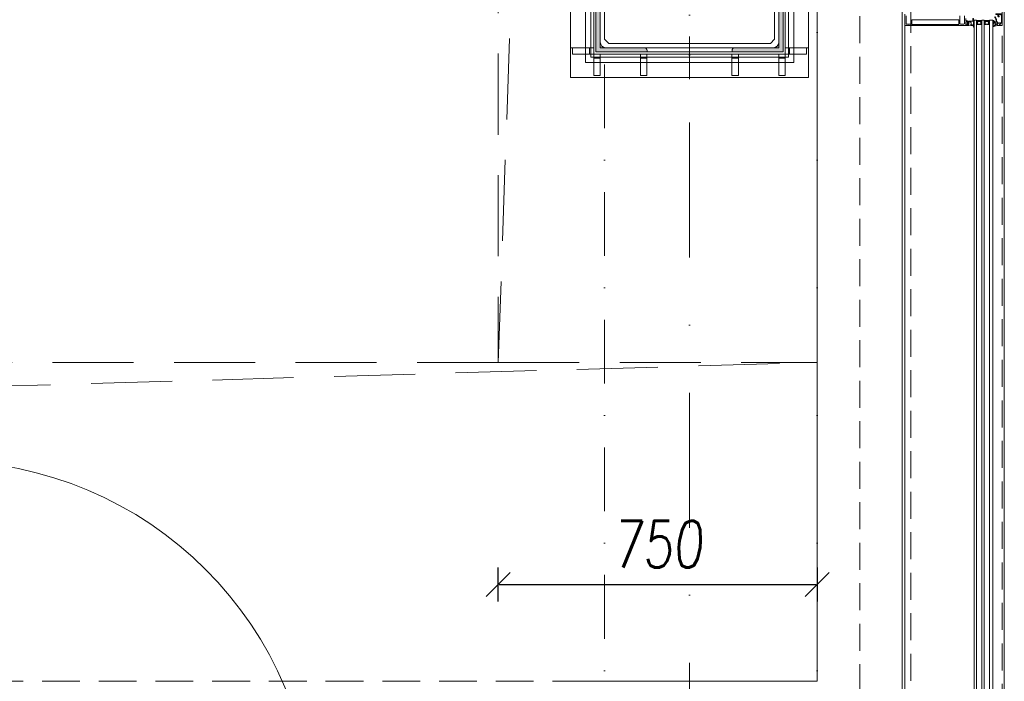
# Model space of a CAD drawing. Header units: millimetres. Extents: x 144573 to 336993, y 74252 to 247042.
# Tile 249 of 256: x 170986 to 173301, y 175055 to 176611. Entities that reach past the tile are written whole.
import ezdxf

# ---------------------------------------------------------------- set-up
doc = ezdxf.new("R2010")
doc.units = ezdxf.units.MM
for name, pattern in [('CK_Čerchovaná 50', [6, 3, -1.5, 0, -1.5]), ('DASHDOTX2', [2, 1, -0.5, 0, -0.5]), ('ČERCHOVANÁ', [25.4, 12.7, -6.35, 0, -6.35]), ('ČÁRKOVANÁ', [19.05, 12.7, -6.35])]:
    doc.linetypes.add(name, pattern=pattern)
doc.layers.get('Defpoints').update_dxf_attribs({"color": 255, "lineweight": 0})
for name, color, linetype, lineweight in [('FASÁDA DETAILNÍ', 255, 'Continuous', 0), ('HU-obrys', 255, 'Continuous', 0), ('HU-ocel pohled', 255, 'Continuous', 0), ('HU-ocel rez', 255, 'Continuous', 0), ('HU-osy', 255, 'DASHDOTX2', 0), ('HU-slaba odstin sedi 254', 255, 'Continuous', 0), ('KOTY 50', 255, 'Continuous', 0), ('NOVA', 255, 'Continuous', 0), ('NOVÁ TLUSTÁ', 255, 'Continuous', 0), ('OSY', 255, 'Continuous', 0), ('TENKA', 255, 'Continuous', 0)]:
    doc.layers.add(name, color=color, linetype=linetype, lineweight=lineweight)
doc.layers.get('KOTY 50').off()
doc.styles.add('CS-ROMANS', font='romans.shx', dxfattribs={"width": 0.75, "oblique": 5})
doc.dimstyles.new('A_KÓTA_50', dxfattribs={"dimtxt": 110, "dimasz": 2, "dimexe": 100, "dimexo": 1500, "dimgap": 40, "dimtad": 1, "dimrnd": 1, "dimdsep": 46, "dimtxsty": 'CS-ROMANS', "dimblk": 'KOT_CARA20', "dimcen": 45, "dimse1": 1, "dimse2": 1, "dimclrd": 256, "dimclre": 256, "dimclrt": 256, "dimadec": 0, "dimazin": 0, "dimtfac": 1, "dimtix": 1, "dimtmove": 2, "dimatfit": 3, "dimldrblk": 'OBLIQUE', "dimfxl": 0, "dimtolj": 1, "dimarcsym": 0})

# ---------------------------------------------------------------- blocks, each defined once
blk = doc.blocks.new('KOT_CARA20')
for p, q in [((0, 20), (0, -20)), ((0, 0), (14.1, 14.1)), ((0, 0), (-14.1, -14.1))]:
    blk.add_line(p, q)
blk = doc.blocks.new('*D1185')
at = {"lineweight": -2, "transparency": 16777216}
blk.add_line((172113.5, 175282.7), (172859.5, 175282.7), dxfattribs=at)
at = {"layer": 'Defpoints', "color": 0, "transparency": 16777216}
for p in [(172111.5, 175530.4), (172861.5, 175543.2), (172861.5, 175282.7)]:
    blk.add_point(p, dxfattribs=at)
at = {"lineweight": -2, "transparency": 16777216, "xscale": 2, "yscale": 2, "zscale": 2, "rotation": 180}
blk.add_blockref('KOT_CARA20', (172111.5, 175282.7), dxfattribs=at)
at = {"lineweight": -2, "transparency": 16777216, "xscale": 2, "yscale": 2, "zscale": 2}
blk.add_blockref('KOT_CARA20', (172861.5, 175282.7), dxfattribs=at)
at = {"transparency": 16777216, "insert": (172486.5, 175377.7), "char_height": 110, "attachment_point": 5, "style": 'CS-ROMANS'}
blk.add_mtext('\\A1;750', dxfattribs=at)
blk = doc.blocks.new('_OBLIQUE')
at = {"color": 0, "linetype": 'ByBlock', "ltscale": 15}
blk.add_line((-0.5, -0.5), (0.5, 0.5), dxfattribs=at)
blk = doc.blocks.new('A$C657B7939')
at = {"layer": 'HU-slaba odstin sedi 254'}
h = blk.add_hatch(color=256, dxfattribs=at)
h.dxf.hatch_style = 1
h.paths.add_polyline_path([(0.01, 0.1135, 0.414214), (0.0035, 0.12), (0, 0.12), (0, 0), (0.12, 0), (0.12, 0.0035, 0.414214), (0.1135, 0.01), (0.023, 0.01, -0.414214), (0.01, 0.023)])
for p, q in [((0, 0.12), (0.0035, 0.12)), ((0, 0), (0, 0.12)), ((0.01, 0.1135), (0.01, 0.023)), ((0.023, 0.01), (0.1135, 0.01)), ((0.12, 0.0035), (0.12, 0)), ((0.12, 0), (0, 0))]:
    blk.add_line(p, q)
for centre, radius, start, end in [((0.0035, 0.1135), 0.0065, 0, 90), ((0.023, 0.023), 0.013, 180, 270), ((0.1135, 0.0035), 0.0065, 0, 90)]:
    blk.add_arc(centre, radius, start, end)
blk = doc.blocks.new('ztužení sloupů 2')
at = {"layer": 'HU-obrys', "ltscale": 100}
blk.add_lwpolyline([(141108.3, 177277.9), (141108.3, 176697.9), (141118.3, 176687.9), (141498.3, 176687.9), (141508.3, 176697.9), (141508.3, 177277.9), (141498.3, 177287.9), (141118.3, 177287.9)], close=True, dxfattribs=at)
at = {"layer": 'HU-ocel pohled'}
for p, q in [((141083.3, 177362.9), (141083.3, 177312.9)), ((141098.3, 177362.9), (141083.3, 177362.9)), ((141098.3, 177362.9), (141098.3, 177312.9)), ((141193, 177362.9), (141193, 177312.9)), ((141193, 177362.9), (141208, 177362.9)), ((141208, 177362.9), (141208, 177312.9)), ((141408, 177362.9), (141408, 177312.9)), ((141423, 177362.9), (141408, 177362.9)), ((141423, 177362.9), (141423, 177312.9)), ((141518.3, 177362.9), (141518.3, 177312.9)), ((141533.3, 177362.9), (141518.3, 177362.9)), ((141533.3, 177362.9), (141533.3, 177312.9)), ((141033.3, 177312.9), (141083.3, 177312.9)), ((141033.3, 177297.9), (141033.3, 177312.9)), ((141073.3, 177297.9), (141073.3, 177312.9)), ((141098.3, 177322.9), (141083.3, 177322.9)), ((141193, 177322.9), (141208, 177322.9)), ((141423, 177322.9), (141408, 177322.9)), ((141533.3, 177322.9), (141518.3, 177322.9)), ((141583.3, 177312.9), (141533.3, 177312.9)), ((141543.3, 177297.9), (141543.3, 177312.9)), ((141583.3, 177297.9), (141583.3, 177312.9)), ((141028, 177297.9), (141083.3, 177297.9)), ((141588, 177297.9), (141533.3, 177297.9)), ((141033.3, 177202.5), (141083.3, 177202.5)), ((141033.3, 177187.5), (141033.3, 177202.5)), ((141073.3, 177187.5), (141073.3, 177202.5)), ((141583.3, 177202.9), (141533.3, 177202.9)), ((141543.3, 177187.9), (141543.3, 177202.9)), ((141583.3, 177187.9), (141583.3, 177202.9)), ((141033.3, 177187.5), (141083.3, 177187.5)), ((141583.3, 177187.9), (141533.3, 177187.9)), ((141033.3, 176995.4), (141083.3, 176995.4)), ((141033.3, 176980.4), (141033.3, 176995.4)), ((141073.3, 176980.4), (141073.3, 176995.4)), ((141583.3, 176995.4), (141533.3, 176995.4)), ((141543.3, 176980.4), (141543.3, 176995.4)), ((141583.3, 176980.4), (141583.3, 176995.4)), ((141033.3, 176980.4), (141083.3, 176980.4)), ((141583.3, 176980.4), (141533.3, 176980.4)), ((141033.3, 176788.2), (141083.3, 176788.2)), ((141033.3, 176773.2), (141033.3, 176788.2)), ((141073.3, 176773.2), (141073.3, 176788.2)), ((141583.3, 176787.9), (141533.3, 176787.9)), ((141543.3, 176772.9), (141543.3, 176787.9)), ((141583.3, 176772.9), (141583.3, 176787.9)), ((141033.3, 176773.2), (141083.3, 176773.2)), ((141583.3, 176772.9), (141533.3, 176772.9)), ((141028, 176677.9), (141083.3, 176677.9)), ((141033.3, 176662.9), (141033.3, 176677.9)), ((141033.3, 176662.9), (141083.3, 176662.9)), ((141073.3, 176662.9), (141073.3, 176677.9)), ((141083.3, 176612.9), (141083.3, 176662.9)), ((141098.3, 176612.9), (141098.3, 176662.9)), ((141193, 176612.9), (141193, 176662.9)), ((141208, 176612.9), (141208, 176662.9)), ((141408, 176612.9), (141408, 176662.9)), ((141423, 176612.9), (141423, 176662.9)), ((141518.3, 176612.9), (141518.3, 176662.9)), ((141588, 176677.9), (141533.3, 176677.9)), ((141533.3, 176612.9), (141533.3, 176662.9)), ((141583.3, 176662.9), (141533.3, 176662.9)), ((141543.3, 176662.9), (141543.3, 176677.9)), ((141583.3, 176662.9), (141583.3, 176677.9)), ((141098.3, 176652.9), (141083.3, 176652.9)), ((141193, 176652.9), (141208, 176652.9)), ((141423, 176652.9), (141408, 176652.9)), ((141533.3, 176652.9), (141518.3, 176652.9)), ((141098.3, 176612.9), (141083.3, 176612.9)), ((141193, 176612.9), (141208, 176612.9)), ((141423, 176612.9), (141408, 176612.9)), ((141533.3, 176612.9), (141518.3, 176612.9))]:
    blk.add_line(p, q, dxfattribs=at)
for points in [[(141028, 177367.9), (141028, 176607.9), (141588, 176607.9), (141588, 177367.9)], [(141083.3, 177312.9), (141083.3, 176662.9), (141533.3, 176662.9), (141533.3, 177312.9)], [(141098.3, 177297.9), (141098.3, 176677.9), (141518.3, 176677.9), (141518.3, 177297.9)]]:
    blk.add_lwpolyline(points, close=True, dxfattribs=at)
at = {"layer": 'HU-osy', "ltscale": 100}
for p, q in [((141308.3, 176604.2), (141308.3, 177371.5)), ((141662.8, 176987.9), (140895.4, 176987.9))]:
    blk.add_line(p, q, dxfattribs=at)
at = {"layer": 'NOVÁ TLUSTÁ', "ltscale": 5}
for points in [[(141063.3, 177332.9), (141553.3, 177332.9), (141553.3, 176642.9), (141063.3, 176642.9)], [(141075.8, 177320.4), (141540.8, 177320.4), (141540.8, 176655.4), (141075.8, 176655.4)], [(141088.3, 177307.9), (141528.3, 177307.9), (141528.3, 176667.9), (141088.3, 176667.9)]]:
    blk.add_lwpolyline(points, close=True, dxfattribs=at)
at = {"layer": 'HU-ocel rez', "ltscale": 30}
for p, xscale, yscale, rotation in [((141088.3, 177307.9), 1000, 1000, 270), ((141528.3, 177307.9), -1000.000000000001, 1000.000000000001, 90), ((141088.3, 176667.9), -1000, 1000, 270), ((141528.3, 176667.9), 1000.000000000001, 1000.000000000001, 90)]:
    blk.add_blockref('A$C657B7939', p, dxfattribs=dict(at, xscale=xscale, yscale=yscale, rotation=rotation))
blk = doc.blocks.new('433270')
blk.add_lwpolyline([(1, 0, 0.414364), (0, -1), (0, -1.4, 0.255924), (0.2, -1.8, -0.547723), (0.2, -3.2, 0.255924), (0, -3.6), (0, -14.6, 0.414214), (0.3, -14.9), (1.2, -14.9, 0.414214), (1.7, -14.4), (1.7, -10.3, -0.414214), (2, -10), (6, -10, 0.414248), (7, -9), (7, -7.7, 0.414179), (6.5, -7.2), (5.7, -7.2, 0.414232), (5.4, -7.5), (5.4, -8.2, -0.414198), (5.1, -8.5), (2.8, -8.5, -0.414204), (1.8, -7.5), (1.8, -4.5, -0.147432), (2, -3.9, 0.147461), (2.4, -2.5), (2.4, -2.3, -0.414214), (2.9, -1.8), (21.9, -1.8, -0.668178), (22.2, -2.7), (22.2, -2.7, 1), (21.6, -3.3), (21.5, -3.4, 0.198912), (21.4, -3.7), (21.4, -4, 0.414214), (22.1, -4.7), (22.4, -4.7, 0.576988), (22.6, -4.3, -0.311246), (24.6, -4.3, 0.576988), (24.8, -4.7), (25.3, -4.7, -0.260065), (25.3, -6.6), (24.8, -6.6, 0.576988), (24.6, -7.1, -0.311246), (22.6, -7.1, 0.576988), (22.4, -6.6), (22.1, -6.6, 0.414214), (21.4, -7.3), (21.4, -7.6, 0.267949), (21.6, -8), (21.9, -8.2, -0.637047), (21.7, -10), (19.8, -10.7, 0.315299), (19.5, -11.2), (19.5, -11.5, 0.520567), (20.2, -12), (22.8, -11, -0.520567), (23.5, -11.5), (23.5, -12.5, 0.414062), (24, -13), (25, -13, 0.414186), (25.5, -12.5), (25.5, -11.5, -0.414182), (26, -11), (27, -11, 0.414214), (27.5, -10.5), (27.5, -0.5, 0.414214), (27, 0), (1, 0)], format="xyb", close=True)
blk = doc.blocks.new('284325')
for points in [[(0.8, -5.2, -0.560316), (0.9, -4.7), (1.9, -4.4, 0.3153), (2.1, -4.1), (2.1, -1.9, 0.451558), (1.8, -1.6), (0.9, -1.7, -0.399586), (0.6, -1.5), (0.3, -0.1, -0.415977), (0.5, 0.3, 0.024107), (6.1, 1.2, 0.076636), (9, 2.3, -0.577615), (10.8, 1.3), (10, 1.4, 0.283171), (9.1, 0.9, -0.168429), (7.1, -0.7), (5.9, -1.2, 0.315302), (5.2, -2.1), (5.2, -4.2, 0.269719), (6.8, -6.8, -0.194797), (10.2, -11.5, -0.342663), (9.2, -11.2, 0.119207), (5.4, -7.6, 0.578571), (3.6, -8.6), (3.6, -11.8, 0.176415), (6.2, -18.7, -1), (5.2, -19.5, -0.176415), (2.4, -11.8), (2.4, -8.9, 0.208286), (0.8, -5.2)], [(9, -6.7), (10.3, -8.8, -0.134555), (10.8, -10.6, -0.339795), (10.2, -11.5, 0.194788), (6.8, -6.8, -0.269736), (5.2, -4.2), (5.2, -2.1, -0.315302), (5.9, -1.2), (7.1, -0.7, 0.168429), (9.1, 0.9, -0.283167), (10, 1.4), (10.8, 1.3), (10.8, -0.7, -0.070852), (10.7, -1.3), (9.9, -3.9, -0.241839), (9.1, -4.8), (7.9, -5.2, 0.836024), (8.1, -6.2), (8.1, -6.2, -0.255349), (9, -6.7)]]:
    blk.add_lwpolyline(points, format="xyb", close=True)
blk = doc.blocks.new('284336')
for points in [[(-0.7, -9.6), (-10, -9.6, 0.414511), (-10.5, -10.1), (-10.5, -15.5, -1), (-11.7, -15.5), (-11.7, -9.6), (-12.7, -8.9, -0.668884), (-12.6, -8.2), (-12, -8, 0.766384), (-12, -7.2), (-12.6, -7, -0.76831), (-12.6, -6.2), (-12, -6, 0.766384), (-12, -5.2), (-12.6, -5, -0.76831), (-12.6, -4.2), (-12, -4, 0.766384), (-12, -3.2), (-12.6, -3, -0.877523), (-12.5, -2.2), (-12.1, -2.2, 0.698129), (-11.8, -1.5, -0.220231), (-12.9, 0.8), (-12.9, 3.5, -0.157143), (-12.8, 3.7), (-12.7, 3.4, -0.067482), (-12.5, 2.5, 0.393136), (-8.7, -1), (-6.1, -1, -0.414214), (-5.6, -1.5), (-5.6, -2.2, -0.267949), (-5.9, -2.6), (-6.4, -2.9, 0.267949), (-6.6, -3.4), (-6.6, -5.8, 0.267949), (-6.4, -6.3), (-5.9, -6.6, -0.267949), (-5.6, -7), (-5.6, -8.1, 0.414215), (-5.1, -8.6), (-0.4, -8.6), (-0.4, -9.3, -0.414212), (-0.7, -9.6)], [(-0.4, 0), (-0.4, -2, 0.990243), (-0.4, -3), (0.9, -3, 0.414214), (1.2, -2.7), (1.2, -2.6, -0.668123), (1.7, -2.4), (2.7, -3.4, -0.199004), (2.9, -3.8), (2.9, -5.4, -0.199038), (2.7, -5.8), (1.7, -6.8, -0.668191), (1.2, -6.6), (1.2, -6.5, 0.414214), (0.9, -6.2), (-0.4, -6.2, 0.990269), (-0.4, -7.2), (-0.4, -8.6), (-5.1, -8.6, -0.414215), (-5.6, -8.1), (-5.6, -7, 0.267949), (-5.8, -6.6), (-6.3, -6.3, -0.267949), (-6.6, -5.8), (-6.6, -3.4, -0.267949), (-6.3, -3), (-5.8, -2.7, 0.267949), (-5.6, -2.2), (-5.6, -1.5, 0.414214), (-6.1, -1), (-8.7, -1, -0.393156), (-12.5, 2.5, 0.067572), (-12.7, 3.4), (-12.8, 3.7, -0.637545), (-12.1, 3.5), (-11.9, 2.5, 0.344315), (-10.1, 0.9), (0, 0.4, -0.406913), (0.4, 0), (-0.4, 0)], [(1.7, -4.3, 0.414235), (1.2, -3.8), (-0.7, -3.8, 0.414214), (-1.2, -4.3), (-1.2, -4.9, 0.414214), (-0.7, -5.4), (1.2, -5.4, 0.414235), (1.7, -4.9), (1.7, -4.3)]]:
    blk.add_lwpolyline(points, format="xyb", close=True)

msp = doc.modelspace()

# ---------------------------------------------------------------- linework, layer by layer
at = {"layer": 'FASÁDA DETAILNÍ'}
for p, q in [((173236.48, 176609.759), (173230.48, 176609.759)), ((173230.48, 176609.759), (173236.48, 176609.759)), ((173230.481, 174692.259), (173230.481, 176609.759)), ((173236.481, 176609.759), (173236.481, 174692.259)), ((173254.48, 176609.759), (173248.48, 176609.759)), ((173248.48, 176609.759), (173254.481, 176609.759)), ((173248.481, 174674.259), (173248.481, 176609.759)), ((173254.481, 176609.759), (173254.481, 174674.259)), ((173274.48, 176609.759), (173266.48, 176609.759)), ((173266.48, 176609.759), (173274.481, 176609.759)), ((173266.481, 174660.259), (173266.481, 176609.759)), ((173274.481, 176609.759), (173274.481, 174660.259))]:
    msp.add_line(p, q, dxfattribs=at)
for points in [[(173301.48, 174615.259), (146721.48, 174615.259), (146721.48, 198295.259), (173301.48, 198295.259)], [(173061.48, 174855.259), (146961.48, 174855.259), (146961.48, 198055.259), (173061.48, 198055.259)], [(173237.48, 176599.759), (173237.48, 176605.759), (173239.48, 176607.759), (173245.48, 176607.759), (173247.48, 176605.759), (173247.48, 176599.759), (173242.98, 176599.759), (173242.98, 176600.259), (173241.98, 176600.259), (173241.98, 176599.759)], [(173246.48, 176600.759), (173238.48, 176600.759), (173238.48, 176605.344), (173239.894, 176606.759), (173244.927, 176606.759), (173246.48, 176605.344)], [(173255.48, 176599.759), (173255.48, 176605.759), (173257.48, 176607.759), (173263.48, 176607.759), (173265.48, 176605.759), (173265.48, 176599.759), (173260.98, 176599.759), (173260.98, 176600.259), (173259.98, 176600.259), (173259.98, 176599.759)], [(173264.48, 176600.759), (173256.48, 176600.759), (173256.48, 176605.344), (173257.894, 176606.759), (173262.927, 176606.759), (173264.48, 176605.344)]]:
    msp.add_lwpolyline(points, close=True, dxfattribs=at)
at = {"layer": 'FASÁDA DETAILNÍ', "linetype": 'ČÁRKOVANÁ', "ltscale": 5}
for points in [[(173296.48, 174620.259), (146726.48, 174620.259), (146726.48, 198290.259), (173296.48, 198290.259)], [(173081.48, 174835.259), (146941.48, 174835.259), (146941.48, 198075.259), (173081.48, 198075.259)], [(172961.48, 174955.259), (147061.48, 174955.259), (147061.48, 197955.259), (172961.48, 197955.259)]]:
    msp.add_lwpolyline(points, close=True, dxfattribs=at)
at = {"layer": 'FASÁDA DETAILNÍ'}
for points in [[(173067.48, 176624.259), (173067.48, 176598.759, 0.41421354), (173068.48, 176597.759), (173068.48, 176597.759), (173216.98, 176597.759, 0.41421359), (173217.48, 176598.259), (173217.48, 176599.559, 0.41421972), (173216.98, 176600.059), (173216.48, 176600.059), (173216.48, 176599.059), (173211.98, 176599.059, -0.41421356), (173210.98, 176600.059), (173210.98, 176604.759, -0.41421356), (173211.98, 176605.759), (173216.48, 176605.759), (173216.48, 176604.059), (173216.98, 176604.059, 0.41420125), (173217.48, 176604.559), (173217.48, 176606.559, 0.41421356), (173216.98, 176607.059), (173214.837, 176607.059, -0.41421356), (173214.337, 176607.559), (173214.337, 176609.359), (173213.086, 176609.359), (173213.086, 176608.159), (173211.28, 176608.159, -0.41421356), (173210.98, 176608.459), (173210.98, 176613.757, -0.41416675)], [(173081.68, 176620.605), (173081.68, 176601.75, -0.41423155), (173080.18, 176600.25), (173076.47, 176600.25, -0.39998513), (173075.47, 176600.25), (173071.98, 176600.25, -0.41423155), (173070.48, 176601.75), (173070.48, 176620.605, 0.11693652)], [(173207.98, 176620.615), (173207.98, 176602.25, -0.41421356), (173206.48, 176600.75), (173202.979, 176600.75, -0.39998513), (173201.979, 176600.75), (173198.28, 176600.75, -0.41421356), (173196.78, 176602.25), (173196.78, 176620.615, 0.13165045)]]:
    msp.add_lwpolyline(points, format="xyb", dxfattribs=at)
msp.add_lwpolyline([(172697.98, 174729.259), (173067.48, 174729.259), (173067.48, 176598.759)], dxfattribs=at)
msp.add_lwpolyline([(173194.28, 176599.859), (173084.18, 176599.859, -0.41421356), (173083.68, 176600.359), (173083.68, 176610.059, -0.41421356), (173084.18, 176610.559), (173194.28, 176610.559, -0.41421356), (173194.78, 176610.059), (173194.78, 176600.359, -0.41421356), (173194.28, 176599.859)], format="xyb", close=True, dxfattribs=at)
for centre, radius, start, end in [((173242.48, 176631.65), 22.699, 254.672775, 285.327225), ((173237.832, 176604.208), 3.546, 67.293824, 112.409048), ((173237.718, 176604.575), 2.897, 65.306674, 115.295152), ((173237.549, 176604.923), 2.248, 61.527342, 118.402815), ((173237.405, 176605.167), 1.712, 57.294949, 122.685651), ((173237.266, 176605.328), 1.263, 51.965628, 128.499565), ((173237.118, 176605.418), 0.879, 43.994908, 136.496438), ((173236.98, 176605.406), 0.596, 33.03656, 146.96344), ((173236.98, 176605.113), 0.596, 33.03656, 146.96344), ((173236.98, 176604.821), 0.596, 33.03656, 146.96344), ((173236.98, 176604.528), 0.596, 33.03656, 146.96344), ((173236.98, 176604.236), 0.596, 33.03656, 146.96344), ((173236.98, 176603.943), 0.596, 33.03656, 146.96344), ((173236.98, 176603.651), 0.596, 33.03656, 146.96344), ((173236.98, 176603.358), 0.596, 33.03656, 146.96344), ((173236.98, 176603.066), 0.596, 33.03656, 146.96344), ((173236.98, 176602.773), 0.596, 33.03656, 146.96344), ((173236.98, 176602.481), 0.596, 33.03656, 146.96344), ((173236.98, 176602.188), 0.596, 33.03656, 146.96344), ((173236.98, 176601.896), 0.596, 33.03656, 146.96344), ((173247.128, 176604.208), 3.546, 67.590952, 112.706176), ((173247.242, 176604.575), 2.897, 64.704848, 114.693326), ((173247.411, 176604.923), 2.248, 61.597185, 118.472658), ((173247.555, 176605.167), 1.712, 57.314349, 122.705051), ((173247.694, 176605.328), 1.263, 51.500435, 128.034372), ((173247.842, 176605.418), 0.879, 43.503562, 136.005092), ((173247.98, 176605.406), 0.596, 33.03656, 146.96344), ((173247.98, 176605.113), 0.596, 33.03656, 146.96344), ((173247.98, 176604.821), 0.596, 33.03656, 146.96344), ((173247.98, 176604.528), 0.596, 33.03656, 146.96344), ((173247.98, 176604.236), 0.596, 33.03656, 146.96344), ((173247.98, 176603.943), 0.596, 33.03656, 146.96344), ((173247.98, 176603.651), 0.596, 33.03656, 146.96344), ((173247.98, 176603.358), 0.596, 33.03656, 146.96344), ((173247.98, 176603.066), 0.596, 33.03656, 146.96344), ((173247.98, 176602.773), 0.596, 33.03656, 146.96344), ((173247.98, 176602.481), 0.596, 33.03656, 146.96344), ((173247.98, 176602.188), 0.596, 33.03656, 146.96344), ((173247.98, 176601.896), 0.596, 33.03656, 146.96344), ((173260.48, 176631.65), 22.699, 254.672775, 285.327225), ((173255.832, 176604.208), 3.546, 67.293824, 112.409048), ((173255.718, 176604.575), 2.897, 65.306674, 115.295152), ((173255.549, 176604.923), 2.248, 61.527342, 118.402815), ((173255.405, 176605.167), 1.712, 57.294949, 122.685651), ((173255.266, 176605.328), 1.263, 51.965628, 128.499565), ((173255.118, 176605.418), 0.879, 43.994908, 136.496438), ((173254.98, 176605.406), 0.596, 33.03656, 146.96344), ((173254.98, 176605.113), 0.596, 33.03656, 146.96344), ((173254.98, 176604.821), 0.596, 33.03656, 146.96344), ((173254.98, 176604.528), 0.596, 33.03656, 146.96344), ((173254.98, 176604.236), 0.596, 33.03656, 146.96344), ((173254.98, 176603.943), 0.596, 33.03656, 146.96344), ((173254.98, 176603.651), 0.596, 33.03656, 146.96344), ((173254.98, 176603.358), 0.596, 33.03656, 146.96344), ((173254.98, 176603.066), 0.596, 33.03656, 146.96344), ((173254.98, 176602.773), 0.596, 33.03656, 146.96344), ((173254.98, 176602.481), 0.596, 33.03656, 146.96344), ((173254.98, 176602.188), 0.596, 33.03656, 146.96344), ((173254.98, 176601.896), 0.596, 33.03656, 146.96344), ((173265.128, 176604.208), 3.546, 67.590952, 112.706176), ((173265.242, 176604.575), 2.897, 64.704848, 114.693326), ((173265.411, 176604.923), 2.248, 61.597185, 118.472658), ((173265.555, 176605.167), 1.712, 57.314349, 122.705051), ((173265.694, 176605.328), 1.263, 51.500435, 128.034372), ((173265.842, 176605.418), 0.879, 43.503562, 136.005092), ((173265.98, 176605.406), 0.596, 33.03656, 146.96344), ((173265.98, 176605.113), 0.596, 33.03656, 146.96344), ((173265.98, 176604.821), 0.596, 33.03656, 146.96344), ((173265.98, 176604.528), 0.596, 33.03656, 146.96344), ((173265.98, 176604.236), 0.596, 33.03656, 146.96344), ((173265.98, 176603.943), 0.596, 33.03656, 146.96344), ((173265.98, 176603.651), 0.596, 33.03656, 146.96344), ((173265.98, 176603.358), 0.596, 33.03656, 146.96344), ((173265.98, 176603.066), 0.596, 33.03656, 146.96344), ((173265.98, 176602.773), 0.596, 33.03656, 146.96344), ((173265.98, 176602.481), 0.596, 33.03656, 146.96344), ((173265.98, 176602.188), 0.596, 33.03656, 146.96344), ((173265.98, 176601.896), 0.596, 33.03656, 146.96344), ((170807.98, 174702.759), 870.5, 0, 90)]:
    msp.add_arc(centre, radius, start, end, dxfattribs=at)
at = {"layer": 'NOVA', "linetype": 'ČÁRKOVANÁ', "ltscale": 15}
for p, q in [((172111.48, 175805.259), (172861.48, 197105.259)), ((147161.48, 175055.259), (172861.48, 175805.259)), ((172111.48, 175805.259), (172861.48, 175805.259))]:
    msp.add_line(p, q, dxfattribs=at)
at = {"layer": 'NOVA'}
for p, q in [((172861.48, 179279.759), (172861.48, 175055.259)), ((172861.48, 175055.259), (172303.98, 175055.259))]:
    msp.add_line(p, q, dxfattribs=at)
at = {"layer": 'NOVA', "linetype": 'ČÁRKOVANÁ', "ltscale": 15}
msp.add_lwpolyline([(165811.48, 197105.259), (172111.48, 197105.259), (172111.48, 175805.259), (166811.48, 175805.259)], dxfattribs=at)
at = {"layer": 'OSY', "linetype": 'ČERCHOVANÁ', "ltscale": 25}
msp.add_line((172561.48, 199232.667), (172561.48, 174158.02), dxfattribs=at)
at = {"layer": 'TENKA', "linetype": 'CK_Čerchovaná 50', "ltscale": 50}
for p, q in [((172861.48, 174855.259), (172861.48, 198055.259)), ((172361.48, 174855.259), (172361.48, 176555.259))]:
    msp.add_line(p, q, dxfattribs=at)
at = {"layer": 'TENKA', "linetype": 'ČÁRKOVANÁ', "ltscale": 7}
msp.add_lwpolyline([(147718.98, 197855.259), (172861.48, 197855.259), (172861.48, 175055.259), (147718.98, 175055.259)], close=True, dxfattribs=at)

# ---------------------------------------------------------------- block references
at = {"layer": 'FASÁDA DETAILNÍ'}
for name, p, rotation in [('284325', (173285.62, 176597.759), 180), ('433270', (173296.48, 176625.259), 270), ('284336', (173217.07, 176597.759), 180)]:
    msp.add_blockref(name, p, dxfattribs=dict(at, rotation=rotation))
at = {"layer": 'KOTY 50'}
msp.add_blockref('ztužení sloupů 2', (31253.153, -132.6), dxfattribs=at)

# ---------------------------------------------------------------- dimensions: what is measured, and where the dimension line sits
dim = msp.add_linear_dim(base=(172861.48, 175282.683), p1=(172111.48, 175530.379), p2=(172861.48, 175543.199), dimstyle='A_KÓTA_50')
dim.commit()
dim.dimension.update_dxf_attribs({"geometry": '*D1185', "text_midpoint": (172486.48, 175377.683)})

doc.saveas('drawing.dxf')
